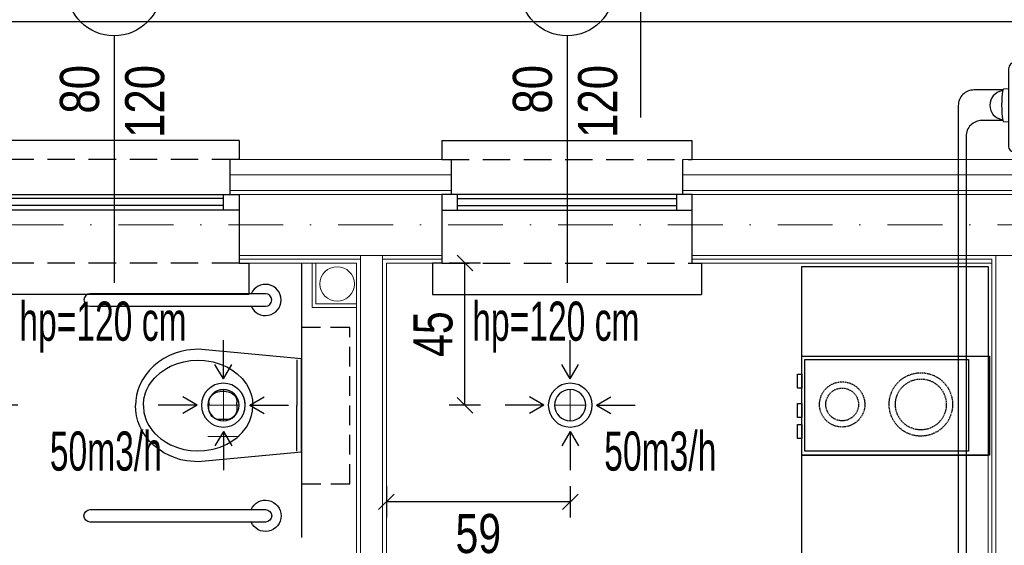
# Model space of a CAD drawing. Header units: inches. Extents: x 67073 to 287261, y -76160 to 48412.
# Tile 92 of 117: x 86011 to 86326, y -41305 to -41137. Entities that reach past the tile are written whole.
import ezdxf

# ---------------------------------------------------------------- set-up
doc = ezdxf.new("R2010")
doc.units = ezdxf.units.IN
doc.header["$MEASUREMENT"] = 0
for name, pattern in [('DASHDOT', [1, 0.5, -0.25, 0, -0.25]), ('DASHED', [0.75, 0.5, -0.25]), ('DASHED2', [0.375, 0.25, -0.125]), ('HIDDEN', [0.375, 0.25, -0.125])]:
    doc.linetypes.add(name, pattern=pattern)
for name, color, linetype, lineweight in [('## 08 CENTRALA REKUP', 204, 'Continuous', 25), ('## 08 WENTYL IZOLACJA', 4, 'DASHED', 18), ('DVM_PIPE', 102, 'Continuous', 30), ('p-- linia przekroju I-AB', 116, 'Continuous', 40), ('p-- ocieplenie-w.zew', 77, 'Continuous', 0), ('p--kuchnia', 250, 'Continuous', 25), ('p--osie konstr', 1, 'DASHDOT', 15), ('p--płyta GK', 2, 'Continuous', 0), ('p--łazienka NP', 250, 'Continuous', 25), ('p--ściana GK', 62, 'Continuous', 0), ('p--ściana szkielet', 3, 'Continuous', 0)]:
    doc.layers.add(name, color=color, linetype=linetype, lineweight=lineweight)
for name, color, linetype in [('## 08 Wywiew', 5, 'Continuous'), ('## 08 Wywiew opis', 5, 'Continuous'), ('DVM_OUTDOOR', 7, 'Continuous'), ('p--obrzeże bet.', 252, 'Continuous'), ('p--okna', 251, 'Continuous'), ('p--opis okna', 181, 'Continuous')]:
    doc.layers.add(name, color=color, linetype=linetype)
doc.styles.add('1-50', font='arial.ttf', dxfattribs={"width": 0.75, "height": 12.5})
doc.styles.add('STYL-1', font='Arial Narrow.ttf', dxfattribs={"width": 0.75})
doc.linetypes.add('BATTING', pattern='A,0.0001,-0.1,[134,ltypeshp.shx,S=0.1,R=0,X=-0.1,Y=0],-0.2,[134,ltypeshp.shx,S=0.1,R=180,X=0.1,Y=0],-0.1', length=0.4001)
doc.dimstyles.new('1-50', dxfattribs={"dimtxt": 12.5, "dimasz": 5, "dimexe": 5, "dimexo": 5, "dimgap": 0.09, "dimtad": 0, "dimdsep": 46, "dimtxsty": '1-50', "dimblk": 'OBLIQUE', "dimcen": 0.09, "dimadec": 0, "dimazin": 0, "dimtfac": 1, "dimtdec": 4, "dimtix": 1, "dimtofl": 0, "dimtmove": 0, "dimatfit": 3, "dimldrblk": 'OBLIQUE', "dimfxl": 5, "dimfxlon": 1, "dimtvp": 0.8, "dimtolj": 1, "dimtzin": 0, "dimarcsym": 0})

# ---------------------------------------------------------------- blocks, each defined once
blk = doc.blocks.new('sedes')
for p, q in [((0, 0.1491), (0.33, 0.18)), ((0.33, 0.18), (0.3664, 0.177)), ((0.3664, 0.177), (0.385, 0.1731)), ((0.385, 0.1731), (0.4036, 0.1674)), ((0.4036, 0.1674), (0.4218, 0.1599)), ((0.4218, 0.1599), (0.4394, 0.1507)), ((0, -0.1495), (0, 0.1495)), ((0.015, 0.1462), (0.015, 0)), ((0.2598, 0.1328), (0.2384, 0.1236)), ((0.2815, 0.1393), (0.2598, 0.1328)), ((0.3097, 0.144), (0.2815, 0.1393)), ((0.332, 0.145), (0.3097, 0.144)), ((0.3544, 0.1436), (0.332, 0.145)), ((0.3755, 0.14), (0.3544, 0.1436)), ((0.3961, 0.1343), (0.3755, 0.14)), ((0.4178, 0.1254), (0.3961, 0.1343)), ((0.4394, 0.1507), (0.456, 0.1397)), ((0.456, 0.1397), (0.4714, 0.1273)), ((0.4714, 0.1273), (0.4853, 0.1135)), ((0.205, 0.1016), (0.189, 0.086)), ((0.2219, 0.1141), (0.205, 0.1016)), ((0.2384, 0.1236), (0.2219, 0.1141)), ((0.4309, 0.1185), (0.4178, 0.1254)), ((0.4501, 0.1055), (0.4309, 0.1185)), ((0.4682, 0.089), (0.4501, 0.1055)), ((0.4853, 0.1135), (0.4974, 0.0985)), ((0.4974, 0.0985), (0.5076, 0.0827)), ((0.1759, 0.0688), (0.1659, 0.0504)), ((0.189, 0.086), (0.1759, 0.0688)), ((0.4756, 0.0805), (0.4682, 0.089)), ((0.4871, 0.0639), (0.4756, 0.0805)), ((0.4944, 0.0496), (0.4871, 0.0639)), ((0.5076, 0.0827), (0.5159, 0.0663)), ((0.5159, 0.0663), (0.5223, 0.0495)), ((0.1593, 0.0318), (0.1564, 0.0184)), ((0.1659, 0.0504), (0.1593, 0.0318)), ((0.2408, 0.045), (0.2604, 0.045)), ((0.4981, 0.0404), (0.4944, 0.0496)), ((0.503, 0.0217), (0.4981, 0.0404)), ((0.5223, 0.0495), (0.5266, 0.0328)), ((0.5266, 0.0328), (0.5292, 0.0162)), ((0.1564, 0.0184), (0.155, 0)), ((0.2058, 0), (0.2058, 0.01)), ((0.2954, 0.01), (0.2954, 0)), ((0.5049, 0.0034), (0.503, 0.0217)), ((0.505, 0), (0.5049, 0.0034)), ((0.5292, 0.0162), (0.53, 0)), ((0.015, -0.1462), (0.015, 0)), ((0.1564, -0.0184), (0.155, 0)), ((0.1593, -0.0318), (0.1564, -0.0184)), ((0.2058, 0), (0.2058, -0.01)), ((0.2954, -0.01), (0.2954, 0)), ((0.503, -0.0217), (0.4981, -0.0404)), ((0.5049, -0.0034), (0.503, -0.0217)), ((0.505, 0), (0.5049, -0.0034)), ((0.5266, -0.0328), (0.5292, -0.0162)), ((0.5292, -0.0162), (0.53, 0)), ((0.1659, -0.0504), (0.1593, -0.0318)), ((0.1759, -0.0688), (0.1659, -0.0504)), ((0.2408, -0.045), (0.2604, -0.045)), ((0.4944, -0.0496), (0.4871, -0.0639)), ((0.4981, -0.0404), (0.4944, -0.0496)), ((0.5159, -0.0663), (0.5223, -0.0495)), ((0.5223, -0.0495), (0.5266, -0.0328)), ((0.189, -0.086), (0.1759, -0.0688)), ((0.205, -0.1016), (0.189, -0.086)), ((0.4682, -0.089), (0.4501, -0.1055)), ((0.4756, -0.0805), (0.4682, -0.089)), ((0.4871, -0.0639), (0.4756, -0.0805)), ((0.4974, -0.0985), (0.5076, -0.0827)), ((0.5076, -0.0827), (0.5159, -0.0663)), ((0.2219, -0.1141), (0.205, -0.1016)), ((0.2384, -0.1236), (0.2219, -0.1141)), ((0.2598, -0.1328), (0.2384, -0.1236)), ((0.4178, -0.1254), (0.3961, -0.1343)), ((0.4309, -0.1185), (0.4178, -0.1254)), ((0.4501, -0.1055), (0.4309, -0.1185)), ((0.4714, -0.1273), (0.4853, -0.1135)), ((0.4853, -0.1135), (0.4974, -0.0985)), ((0, -0.1491), (0.33, -0.18)), ((0.2815, -0.1393), (0.2598, -0.1328)), ((0.3097, -0.144), (0.2815, -0.1393)), ((0.332, -0.145), (0.3097, -0.144)), ((0.3544, -0.1436), (0.332, -0.145)), ((0.3755, -0.14), (0.3544, -0.1436)), ((0.3961, -0.1343), (0.3755, -0.14)), ((0.4218, -0.1599), (0.4394, -0.1507)), ((0.4394, -0.1507), (0.456, -0.1397)), ((0.456, -0.1397), (0.4714, -0.1273)), ((0.33, -0.18), (0.3664, -0.177)), ((0.3664, -0.177), (0.385, -0.1731)), ((0.385, -0.1731), (0.4036, -0.1674)), ((0.4036, -0.1674), (0.4218, -0.1599))]:
    blk.add_line(p, q)
for centre, start, end in [((0.2408, 0.01), 90, 180), ((0.2604, 0.01), 0, 90), ((0.2408, -0.01), 180, 270), ((0.2604, -0.01), 270, 0)]:
    blk.add_arc(centre, 0.035, start, end)
blk = doc.blocks.new('okno-80-33.15')
at = {"linetype": 'Continuous', "ltscale": 35}
for p, q in [((-3, 10), (83, 10)), ((0, -39.15), (80, -39.15))]:
    blk.add_line(p, q, dxfattribs=at)
for p, q in [((-3, 0), (-3, 10)), ((83, 0), (83, 10)), ((0, 0), (-3, 0)), ((0, -21.95), (0, 0)), ((80, 0), (80, -21.95)), ((80, 0), (83, 0)), ((0, -21.95), (0, -16.95)), ((0, -16.95), (5, -16.95)), ((5, -16.95), (75, -16.95)), ((5, -16.95), (5, -21.95)), ((5, -18.45), (75, -18.45)), ((75, -21.95), (75, -16.95)), ((75, -16.95), (80, -16.95)), ((80, -16.95), (80, -21.95)), ((5, -21.95), (0, -21.95)), ((3, -33.15), (3, -21.95)), ((5, -20.61), (75, -20.61)), ((75, -21.95), (5, -21.95)), ((80, -21.95), (75, -21.95)), ((77, -21.95), (77, -33.15)), ((0, -39.15), (0, -33.15)), ((80, -33.15), (80, -39.15))]:
    blk.add_line(p, q)
at = {"linetype": 'HIDDEN', "ltscale": 35}
for p, q in [((0, 0), (80, 0)), ((0, -33.15), (80, -33.15))]:
    blk.add_line(p, q, dxfattribs=at)
blk = doc.blocks.new('FJM_OD_790X548X285_2P_T')
at = {"layer": 'DVM_OUTDOOR', "color": 0}
for p, q in [((-376.4, 146.3), (-376.4, 163.5)), ((-368.4, 171.5), (-365.4, 171.5)), ((-357.4, 163.5), (-357.4, 158.5)), ((-345.4, 158.5), (-345.4, 163.5)), ((-337.4, 171.5), (-334.4, 171.5)), ((-326.4, 163.5), (-326.4, 146.3)), ((235.6, 146.3), (235.6, 163.5)), ((243.6, 171.5), (246.6, 171.5)), ((254.6, 163.5), (254.6, 158.5)), ((266.6, 158.5), (266.6, 163.5)), ((274.6, 171.5), (277.6, 171.5)), ((285.6, 163.5), (285.6, 146.3)), ((-423.7, 130.5), (-423.7, -117.9)), ((350.6, 146.3), (-407.9, 146.3)), ((350.6, 146.3), (350.6, 146.3)), ((366.3, 130.5), (366.4, 130.5)), ((366.3, -117.9), (366.3, 130.5)), ((-426.2, 122.2), (-426.2, -85.5)), ((-426, 122.7), (-423.7, 125)), ((-395.2, 98.1), (-395.2, 92.5)), ((325.5, 110.3), (-383, 110.3)), ((337.8, 92.5), (337.8, 98.1)), ((-383, 80.3), (325.5, 80.3)), ((-317.8, 70.4), (-383, 70.4)), ((325.5, 71.7), (-287.4, 71.7)), ((-394, 59.5), (-394, -29.1)), ((-306.8, -29.1), (-306.8, 59.5)), ((-299.6, 59.5), (-299.6, -29.1)), ((337.8, -29.1), (337.8, 59.5)), ((382.2, 50.2), (366.4, 51.6)), ((-395.2, -61.9), (-395.2, -67.5)), ((-383, -40), (-317.8, -40)), ((325.5, -49.7), (-383, -49.7)), ((-287.4, -41.3), (325.5, -41.3)), ((337.8, -67.5), (337.8, -61.9)), ((366.4, -54.3), (382.2, -52.9)), ((-423.7, -88.3), (-426, -86)), ((-383, -79.7), (325.5, -79.7)), ((-423.7, -117.9), (-423.7, -118)), ((-423.7, -118), (-423.7, -118)), ((-161.6, -117.3), (-143.2, -130.2)), ((-153.2, -116), (-161.2, -116)), ((-152.9, -106.8), (-152.9, -115.8)), ((-133.2, -106), (-152.2, -106)), ((-142.3, -130.2), (-123.9, -117.3)), ((-132.5, -115.8), (-132.5, -106.8)), ((-124.3, -116), (-132.2, -116)), ((-47.6, -117.3), (-29.2, -130.2)), ((-39.2, -116), (-47.2, -116)), ((-38.9, -106.8), (-38.9, -115.8)), ((-19.2, -106), (-38.2, -106)), ((-28.3, -130.2), (-9.9, -117.3)), ((-18.5, -115.8), (-18.5, -106.8)), ((-10.3, -116), (-18.2, -116)), ((66.4, -117.3), (84.8, -130.2)), ((74.8, -116), (66.8, -116)), ((75.1, -106.8), (75.1, -115.8)), ((94.8, -106), (75.8, -106)), ((85.7, -130.2), (104.1, -117.3)), ((95.5, -115.8), (95.5, -106.8)), ((103.7, -116), (95.8, -116)), ((366.3, -118), (366.2, -118)), ((366.3, -118), (366.3, -117.9)), ((-403, -138.7), (345.6, -138.7)), ((-391.4, -139.3), (-391.7, -150.3)), ((-391.7, -150.3), (-379.8, -150.7)), ((-376.4, -163.5), (-376.4, -150.8)), ((-371.9, -151), (148.3, -151)), ((148.3, -151.7), (-327.2, -151.7)), ((-326.4, -151.7), (-326.4, -163.5)), ((148.3, -140.7), (148.3, -151.7)), ((166.9, -144.9), (156.3, -138.8)), ((169.7, -145.7), (315.3, -145.7)), ((235.6, -163.5), (235.6, -145.7)), ((285.6, -145.7), (285.6, -163.5)), ((318.1, -144.9), (328.7, -138.8)), ((345.6, -138.7), (345.6, -138.7)), ((-334.4, -171.5), (-368.4, -171.5)), ((277.6, -171.5), (243.6, -171.5))]:
    blk.add_line(p, q, dxfattribs=at)
for points in [[(-357.4, -158.5), (-357.4, -159.1, 0.023321), (-357.3, -159.7, 0.024783), (-357.2, -160.3, 0.024618), (-357, -160.8, 0.02401), (-356.7, -161.3, 0.023784), (-356.5, -161.8, 0.02304), (-356.1, -162.2, 0.022549), (-355.8, -162.6, 0.021694), (-355.4, -163, 0.021179), (-355, -163.3, 0.020185), (-354.7, -163.6, 0.019598), (-354.3, -163.8, 0.018603), (-353.9, -164, 0.017986), (-353.5, -164.1, 0.016956), (-353.1, -164.3, 0.016413), (-352.8, -164.4, 0.015566), (-352.4, -164.4, 0.014844), (-352.1, -164.5, 0.013764), (-351.8, -164.5, 0.013631), (-351.4, -164.5, 0.012841), (-351.1, -164.5, 0.012841), (-350.8, -164.5, 0.013631), (-350.5, -164.4, 0.013764), (-350.1, -164.4, 0.014844), (-349.8, -164.3, 0.015566), (-349.4, -164.1, 0.016413), (-349, -164, 0.016956), (-348.6, -163.8, 0.017984), (-348.2, -163.6, 0.018603), (-347.8, -163.3, 0.019603), (-347.5, -163, 0.020183), (-347.1, -162.6, 0.021166), (-346.8, -162.2, 0.0217), (-346.4, -161.8, 0.022581), (-346.2, -161.3, 0.023025), (-345.9, -160.8, 0.023734), (-345.7, -160.3, 0.024054), (-345.6, -159.7, 0.024516), (-345.5, -159.1, 0.024684), (-345.4, -158.5, 0.024846), (-345.5, -157.9, 0.024845), (-345.6, -157.3, 0.02468), (-345.7, -156.7, 0.024517), (-345.9, -156.2, 0.024069), (-346.2, -155.7, 0.02373), (-346.4, -155.2, 0.022967), (-346.8, -154.8, 0.022596), (-347.1, -154.4, 0.021906), (-347.5, -154, 0.021107), (-347.8, -153.7, 0.01947), (-348.2, -153.4, 0.01982), (-348.6, -153.2, 0.020911), (-349, -153, 0.017234), (-349.4, -152.9, 0.009618), (-349.7, -152.7, 0.019493), (-350.1, -152.6, 0.03016), (-350.7, -152.6, 0.016785), (-351.4, -152.5, 0.010156)], [(-351.4, -152.5), (-351.7, -152.5, 0.009849), (-351.9, -152.5, 0.008819), (-352.1, -152.5, 0.008634), (-352.3, -152.6, 0.009333), (-352.5, -152.6, 0.009674), (-352.8, -152.6, 0.009989), (-353, -152.7, 0.01022), (-353.3, -152.8, 0.01065), (-353.5, -152.9, 0.010921), (-353.8, -153, 0.011347), (-354, -153.1, 0.011614), (-354.3, -153.2, 0.012046), (-354.5, -153.4, 0.012332), (-354.8, -153.5, 0.012805), (-355, -153.7, 0.013035), (-355.3, -153.9, 0.013371), (-355.6, -154.1, 0.013779), (-355.8, -154.4, 0.014539), (-356, -154.6, 0.014301), (-356.2, -154.9, 0.013596), (-356.5, -155.2, 0.015424), (-356.7, -155.5, 0.01905), (-356.8, -155.9, 0.014336), (-357, -156.2, 0.004521), (-357.1, -156.5, 0.021066), (-357.2, -156.9, 0.037099), (-357.3, -157.6, 0.017906), (-357.4, -158.5, 0.009169)], [(-327.4, -151.7), (-327.4, -151.7, 0.000005), (-327.3, -151.7, 0.000005), (-327.3, -151.7, 0.000005), (-327.3, -151.7, 0.000004), (-327.3, -151.7, 0.000004), (-327.3, -151.7, 0.000004), (-327.3, -151.7, 0.000004), (-327.2, -151.7, 0.000004), (-327.2, -151.7, 0.000004), (-327.2, -151.7, 0.000004), (-327.2, -151.7, 0.000004), (-327.2, -151.7, 0.000003), (-327.2, -151.7, 0.000003), (-327.1, -151.7, 0.000003), (-327.1, -151.7, 0.000003), (-327.1, -151.7, 0.000003), (-327.1, -151.7, 0.000003), (-327.1, -151.7, 0.000003), (-327.1, -151.7, 0.000003), (-327.1, -151.7, 0.000002), (-327, -151.7, 0.000002), (-327, -151.7, 0.000002), (-327, -151.7, 0.000002), (-327, -151.7, 0.000002), (-327, -151.7, 0.000002), (-327, -151.7, 0.000002), (-326.9, -151.7, 0.000001), (-326.9, -151.7, 0.000001), (-326.9, -151.7, 0.000001), (-326.9, -151.7, 0.000001), (-326.9, -151.7, -0.000001), (-326.7, -151.7, -0.000002), (-326.7, -151.7, -0.000005), (-326.7, -151.7, -0.000004), (-326.7, -151.7, 0), (-326.7, -151.7, -0.000008), (-326.6, -151.7, -0.000018), (-326.6, -151.7, -0.000009), (-326.6, -151.7, -0.000005)], [(254.6, -158.5), (254.6, -159.1, 0.023321), (254.7, -159.7, 0.024784), (254.8, -160.3, 0.024618), (255, -160.8, 0.02401), (255.3, -161.3, 0.023784), (255.5, -161.8, 0.02304), (255.9, -162.2, 0.022549), (256.2, -162.6, 0.021694), (256.6, -163, 0.021179), (257, -163.3, 0.020185), (257.3, -163.6, 0.019598), (257.7, -163.8, 0.018603), (258.1, -164, 0.017986), (258.5, -164.1, 0.016956), (258.9, -164.3, 0.016413), (259.2, -164.4, 0.015566), (259.6, -164.4, 0.014844), (259.9, -164.5, 0.013764), (260.2, -164.5, 0.013631), (260.6, -164.5, 0.012841), (260.9, -164.5, 0.012841), (261.2, -164.5, 0.013631), (261.5, -164.4, 0.013764), (261.9, -164.4, 0.014844), (262.2, -164.3, 0.015566), (262.6, -164.1, 0.016413), (263, -164, 0.016956), (263.4, -163.8, 0.017984), (263.8, -163.6, 0.018603), (264.2, -163.3, 0.019603), (264.5, -163, 0.020183), (264.9, -162.6, 0.021166), (265.2, -162.2, 0.0217), (265.6, -161.8, 0.022581), (265.8, -161.3, 0.023025), (266.1, -160.8, 0.023734), (266.3, -160.3, 0.024054), (266.4, -159.7, 0.024516), (266.5, -159.1, 0.024684), (266.6, -158.5, 0.024846), (266.5, -157.9, 0.024845), (266.4, -157.3, 0.02468), (266.3, -156.7, 0.024517), (266.1, -156.2, 0.024069), (265.8, -155.7, 0.02373), (265.6, -155.2, 0.022967), (265.2, -154.8, 0.022596), (264.9, -154.4, 0.021906), (264.5, -154, 0.021107), (264.2, -153.7, 0.01947), (263.8, -153.4, 0.01982), (263.4, -153.2, 0.020911), (263, -153, 0.017234), (262.6, -152.9, 0.009618), (262.3, -152.7, 0.019493), (261.9, -152.6, 0.03016), (261.3, -152.6, 0.016785), (260.6, -152.5, 0.010156)], [(260.6, -152.5), (260.3, -152.5, 0.009849), (260.1, -152.5, 0.008819), (259.9, -152.5, 0.008634), (259.7, -152.6, 0.009333), (259.5, -152.6, 0.009674), (259.2, -152.6, 0.009989), (259, -152.7, 0.01022), (258.7, -152.8, 0.01065), (258.5, -152.9, 0.010921), (258.2, -153, 0.011347), (258, -153.1, 0.011614), (257.7, -153.2, 0.012046), (257.5, -153.4, 0.012332), (257.2, -153.5, 0.012805), (257, -153.7, 0.013035), (256.7, -153.9, 0.013371), (256.4, -154.1, 0.013779), (256.2, -154.4, 0.014539), (256, -154.6, 0.014301), (255.8, -154.9, 0.013596), (255.5, -155.2, 0.015424), (255.3, -155.5, 0.01905), (255.2, -155.9, 0.014336), (255, -156.2, 0.004521), (254.9, -156.5, 0.021066), (254.8, -156.9, 0.037099), (254.7, -157.6, 0.017906), (254.6, -158.5, 0.009169)]]:
    blk.add_lwpolyline(points, format="xyb", dxfattribs=at)
for centre, radius, start, end in [((-368.4, 163.5), 8, 90, 180), ((-365.4, 163.5), 8, 0, 90), ((-351.4, 158.5), 6, 180, 0), ((-337.4, 163.5), 8, 90, 180), ((-334.4, 163.5), 8, 0, 90), ((243.6, 163.5), 8, 90, 180), ((246.6, 163.5), 8, 0, 90), ((260.6, 158.5), 6, 180, 0), ((274.6, 163.5), 8, 90, 180), ((277.6, 163.5), 8, 0, 90), ((-407.9, 130.5), 15.8, 90, 180), ((350.6, 130.5), 15.8, 0, 90), ((-425.5, 122.2), 0.7, 135, 180), ((-383, 98.1), 12.2, 90, 180), ((325.5, 98.1), 12.2, 0, 90), ((-383, 92.5), 12.2, 180, 270), ((-383, 59.5), 10.9, 90, 180), ((-317.8, 59.5), 10.9, 0, 90), ((-287.4, 59.5), 12.2, 90, 180), ((325.5, 59.5), 12.2, 0, 90), ((325.5, 92.5), 12.2, 270, 0), ((382, 47.2), 3, 8.2355, 85), ((46.6, -1.3), 341.9, 351.7645, 8.2354), ((388, 47.5), 3, 188.1539, 260.3479), ((379.7, -1.3), 46.6, 279.6521, 80.3479), ((-383, -29.1), 10.9, 180, 270), ((-317.8, -29.1), 10.9, 270, 0), ((-287.4, -29.1), 12.2, 180, 270), ((325.5, -29.1), 12.2, 270, 0), ((-383, -61.9), 12.2, 90, 180), ((325.5, -61.9), 12.2, 0, 90), ((382, -49.9), 3, 275, 351.7645), ((388, -50.2), 3, 99.6521, 171.8495), ((-425.5, -85.5), 0.7, 180, 225), ((-383, -67.5), 12.2, 180, 270), ((325.5, -67.5), 12.2, 270, 0), ((-403, -118), 20.7, 180, 270), ((-161.2, -116.8), 0.7, 90, 235), ((-153.2, -115.8), 0.3, 270, 0), ((-152.2, -106.8), 0.7, 90, 180), ((-133.2, -106.8), 0.7, 0, 90), ((-132.2, -115.8), 0.3, 180, 270), ((-124.3, -116.8), 0.7, 305, 90), ((-47.2, -116.8), 0.7, 90, 235), ((-39.2, -115.8), 0.3, 270, 0), ((-38.2, -106.8), 0.7, 90, 180), ((-19.2, -106.8), 0.7, 0, 90), ((-18.2, -115.8), 0.3, 180, 270), ((-10.3, -116.8), 0.7, 305, 90), ((66.8, -116.8), 0.7, 90, 235), ((74.8, -115.8), 0.3, 270, 0), ((75.8, -106.8), 0.7, 90, 180), ((94.8, -106.8), 0.7, 0, 90), ((95.8, -115.8), 0.3, 180, 270), ((103.7, -116.8), 0.7, 305, 90), ((345.6, -118), 20.7, 270, 0), ((-142.7, -129.6), 0.7, 235, 305), ((-28.7, -129.6), 0.7, 235, 305), ((85.3, -129.6), 0.7, 235, 305), ((155.8, -139.7), 1, 60, 90), ((169.7, -140), 5.7, 240, 270), ((315.3, -140), 5.7, 270, 300), ((329.2, -139.7), 1, 90, 120), ((-368.4, -163.5), 8, 180, 270), ((-334.4, -163.5), 8, 270, 0), ((243.6, -163.5), 8, 180, 270), ((277.6, -163.5), 8, 270, 0)]:
    blk.add_arc(centre, radius, start, end, dxfattribs=at)
for points in [[(385.4, -46.6), (385.4, -46.7), (385.4, -46.7), (385.4, -46.7)], [(-379.8, -150.7), (-377.2, -150.8), (-374.6, -150.9), (-371.9, -151)]]:
    blk.add_open_spline(points, degree=3, dxfattribs=at)
for points, knots in [([(148.3, -140.7), (88.3, -140.7), (13.3, -140.7), (-76.7, -140.7), (-121.7, -140.7), (-166.7, -140.7), (-211.7, -140.7), (-256.7, -140.7), (-294.2, -140.7), (-324.2, -140.7), (-343, -140.8), (-357.7, -140.6), (-372.7, -139.9), (-383.9, -139.7), (-391.4, -139.3), (-391.4, -139.3), (-391.4, -139.3), (-391.4, -139.3)], [0, 0, 0, 0, 0.333333, 0.416667, 0.5, 0.583333, 0.666667, 0.75, 0.833333, 0.875, 0.916667, 0.9375, 0.958333, 1, 1, 1, 1.000015, 1.000015, 1.000015, 1.000015]), ([(-328, -151), (-328, -151.2), (-328, -151.3), (-327.9, -151.4), (-327.9, -151.4), (-327.9, -151.5), (-327.8, -151.5), (-327.7, -151.6), (-327.6, -151.7), (-327.4, -151.7), (-327.4, -151.7), (-327.4, -151.7), (-327.4, -151.7), (-327.4, -151.7)], [-0.044807, -0.044807, -0.044807, -0.044807, 0.142088, 0.142088, 0.142088, 0.166271, 0.19987, 0.266987, 0.333517, 0.406916, 0.487817, 0.615631, 1, 1, 1, 1])]:
    blk.add_open_spline(points, degree=3, knots=knots, dxfattribs=at)
blk = doc.blocks.new('_OBLIQUE')
at = {"color": 0, "linetype": 'ByBlock', "lineweight": -2}
for p, q in [((-0.5, -0.5), (0.5, 0.5)), ((0, 0), (0, 0))]:
    blk.add_line(p, q, dxfattribs=at)
blk = doc.blocks.new('*D1724')
at = {"layer": '## 08 CENTRALA REKUP', "color": 0, "linetype": 'Continuous', "lineweight": -2}
for p, q in [((86010.61, -41214.59), (86000.61, -41214.59)), ((86005.61, -41260.01), (86005.61, -41214.59)), ((86010.61, -41260.01), (86000.61, -41260.01))]:
    blk.add_line(p, q, dxfattribs=at)
at = {"layer": 'Defpoints', "color": 0}
for p in [(86005.61, -41214.59), (86084.33, -41214.59), (86076.26, -41260.01)]:
    blk.add_point(p, dxfattribs=at)
at = {"layer": '## 08 CENTRALA REKUP', "color": 0, "lineweight": -2, "xscale": 5, "yscale": 5, "zscale": 5}
for p, rotation in [((86005.61, -41214.59), 90), ((86005.61, -41260.01), 270)]:
    blk.add_blockref('_OBLIQUE', p, dxfattribs=dict(at, rotation=rotation))
at = {"layer": '## 08 CENTRALA REKUP', "color": 0, "linetype": 'Continuous', "lineweight": 18, "insert": (85995.44, -41237.3), "char_height": 12.5, "attachment_point": 5, "rotation": 90, "style": '1-50'}
blk.add_mtext('\\A1;45', dxfattribs=at)
blk = doc.blocks.new('*D1725')
at = {"layer": '## 08 CENTRALA REKUP', "color": 0, "linetype": 'Continuous', "lineweight": -2}
for p, q in [((86076.26, -41326.38), (86076.26, -41336.38)), ((86118.83, -41326.38), (86118.83, -41336.38)), ((86076.26, -41331.38), (86118.83, -41331.38))]:
    blk.add_line(p, q, dxfattribs=at)
at = {"layer": 'Defpoints', "color": 0}
for p in [(86076.26, -41260.01), (86118.83, -41260.01), (86118.83, -41331.38)]:
    blk.add_point(p, dxfattribs=at)
at = {"layer": '## 08 CENTRALA REKUP', "color": 0, "lineweight": -2, "xscale": 5, "yscale": 5, "zscale": 5, "rotation": 180}
blk.add_blockref('_OBLIQUE', (86076.26, -41331.38), dxfattribs=at)
at = {"layer": '## 08 CENTRALA REKUP', "color": 0, "lineweight": -2, "xscale": 5, "yscale": 5, "zscale": 5}
blk.add_blockref('_OBLIQUE', (86118.83, -41331.38), dxfattribs=at)
at = {"layer": '## 08 CENTRALA REKUP', "color": 0, "linetype": 'Continuous', "lineweight": 18, "insert": (86097.55, -41321.17), "char_height": 12.5, "attachment_point": 5, "style": '1-50'}
blk.add_mtext('\\A1;43', dxfattribs=at)
blk = doc.blocks.new('*D1726')
at = {"layer": '## 08 CENTRALA REKUP', "color": 0, "linetype": 'Continuous', "lineweight": -2}
for p, q in [((86158.44, -41214.59), (86148.44, -41214.59)), ((86153.44, -41260.01), (86153.44, -41214.59)), ((86158.44, -41260.01), (86148.44, -41260.01))]:
    blk.add_line(p, q, dxfattribs=at)
at = {"layer": 'Defpoints', "color": 0}
for p in [(86153.44, -41214.59), (86186.03, -41214.59), (86187.06, -41260.01)]:
    blk.add_point(p, dxfattribs=at)
at = {"layer": '## 08 CENTRALA REKUP', "color": 0, "lineweight": -2, "xscale": 5, "yscale": 5, "zscale": 5}
for p, rotation in [((86153.44, -41214.59), 90), ((86153.44, -41260.01), 270)]:
    blk.add_blockref('_OBLIQUE', p, dxfattribs=dict(at, rotation=rotation))
at = {"layer": '## 08 CENTRALA REKUP', "color": 0, "linetype": 'Continuous', "lineweight": 18, "insert": (86143.27, -41237.3), "char_height": 12.5, "attachment_point": 5, "rotation": 90, "style": '1-50'}
blk.add_mtext('\\A1;45', dxfattribs=at)
blk = doc.blocks.new('*D1727')
at = {"layer": '## 08 CENTRALA REKUP', "color": 0, "linetype": 'Continuous', "lineweight": -2}
for p, q in [((86128.33, -41285.9), (86128.33, -41295.9)), ((86187.06, -41285.9), (86187.06, -41295.9)), ((86187.06, -41290.9), (86128.33, -41290.9))]:
    blk.add_line(p, q, dxfattribs=at)
at = {"layer": 'Defpoints', "color": 0}
for p in [(86128.33, -41260.01), (86187.06, -41260.01), (86128.33, -41290.9)]:
    blk.add_point(p, dxfattribs=at)
at = {"layer": '## 08 CENTRALA REKUP', "color": 0, "lineweight": -2, "xscale": 5, "yscale": 5, "zscale": 5, "rotation": 180}
blk.add_blockref('_OBLIQUE', (86128.33, -41290.9), dxfattribs=at)
at = {"layer": '## 08 CENTRALA REKUP', "color": 0, "lineweight": -2, "xscale": 5, "yscale": 5, "zscale": 5}
blk.add_blockref('_OBLIQUE', (86187.06, -41290.9), dxfattribs=at)
at = {"layer": '## 08 CENTRALA REKUP', "color": 0, "linetype": 'Continuous', "lineweight": 18, "insert": (86157.7, -41301.11), "char_height": 12.5, "attachment_point": 5, "style": '1-50'}
blk.add_mtext('\\A1;59', dxfattribs=at)
blk = doc.blocks.new('*D1729')
at = {"layer": '## 08 CENTRALA REKUP', "color": 0, "linetype": 'Continuous', "lineweight": -2}
for p, q in [((86223.03, -41124.43), (86223.03, -41114.43)), ((86591.02, -41124.43), (86591.02, -41114.43)), ((86223.03, -41119.43), (86591.02, -41119.43))]:
    blk.add_line(p, q, dxfattribs=at)
at = {"layer": 'Defpoints', "color": 0}
for p in [(86591.02, -41119.43), (86223.03, -41181.44), (86591.02, -41182.39)]:
    blk.add_point(p, dxfattribs=at)
at = {"layer": '## 08 CENTRALA REKUP', "color": 0, "lineweight": -2, "xscale": 5, "yscale": 5, "zscale": 5, "rotation": 180}
blk.add_blockref('_OBLIQUE', (86223.03, -41119.43), dxfattribs=at)
at = {"layer": '## 08 CENTRALA REKUP', "color": 0, "lineweight": -2, "xscale": 5, "yscale": 5, "zscale": 5}
blk.add_blockref('_OBLIQUE', (86591.02, -41119.43), dxfattribs=at)
at = {"layer": '## 08 CENTRALA REKUP', "color": 0, "linetype": 'Continuous', "lineweight": 18, "insert": (86407.02, -41109.22), "char_height": 12.5, "attachment_point": 5, "style": '1-50'}
blk.add_mtext('\\A1;\\A1;368', dxfattribs=at)
blk = doc.blocks.new('kuchenka_16')
for points in [[(0, 0), (31.55, 0), (31.55, -60), (0, -60)], [(1, -6.74), (30.35, -6.74), (30.35, -59), (1, -59)], [(5.7, -60), (10.19, -60), (10.19, -61.31), (5.7, -61.31)], [(15.11, -60), (19.61, -60), (19.61, -61.31), (15.11, -61.31)], [(21.75, -60), (26.24, -60), (26.24, -61.31), (21.75, -61.31)]]:
    blk.add_lwpolyline(points, close=True)
at = {"linetype": 'DASHED2'}
for centre, radius in [((15.38, -21.95), 10.13), ((15.38, -21.95), 8.13), ((15.38, -47.09), 7.23), ((15.38, -47.09), 5.23)]:
    blk.add_circle(centre, radius, dxfattribs=at)
blk = doc.blocks.new('uchwyt wc')
for p, q in [((0, 63), (-5.61, 63)), ((0, 60), (0, 63)), ((-7.61, 61), (-7.61, -1)), ((0, 60), (-4.61, 60)), ((-4.61, 60), (-4.61, 0)), ((-4.61, 0), (0, 0)), ((0, -3), (0, 0)), ((-5.61, -3), (0, -3))]:
    blk.add_line(p, q)
for centre, start, end in [((-5.61, 61), 90, 180), ((-5.61, -1), 180, 270)]:
    blk.add_arc(centre, 2, start, end)
blk = doc.blocks.new('uchwyt stojący')
at = {"linetype": 'Continuous', "ltscale": 12}
for points in [[(58, 2), (2, 2)], [(2, -2), (58, -2)]]:
    blk.add_lwpolyline(points, dxfattribs=at)
for centre, radius, start, end in [((58, 0), 5, 203.5782, 156.4218), ((2, 0), 2, 90, 270), ((58, 0), 2, 270, 90)]:
    blk.add_arc(centre, radius, start, end, dxfattribs=at)
blk = doc.blocks.new('A$7E8C592B32203')
at = {"layer": 'p--łazienka NP'}
blk.add_blockref('uchwyt stojący', (124.85, 225.15), dxfattribs=at)
at = {"layer": 'p--łazienka NP', "color": 0, "xscale": -1, "yscale": 0.5}
blk.add_blockref('uchwyt wc', (0, 156.13), dxfattribs=at)
at = {"layer": 'p--łazienka NP', "xscale": -1, "rotation": 180}
blk.add_blockref('uchwyt stojący', (124.85, 156.17), dxfattribs=at)
at = {"layer": 'p--łazienka NP', "rotation": 180}
for p in [(70, 87.01), (70, 5)]:
    blk.add_blockref('uchwyt stojący', p, dxfattribs=at)

msp = doc.modelspace()

# ---------------------------------------------------------------- linework, layer by layer
at = {"layer": '## 08 CENTRALA REKUP', "linetype": 'Continuous', "lineweight": 18}
msp.add_line((86104.583, -41228.844), (86118.833, -41228.844), dxfattribs=at)
msp.add_lwpolyline([(86104.583, -41214.594), (86104.583, -41228.844)], dxfattribs=at)
msp.add_lwpolyline([(86105.833, -41227.594), (86118.833, -41227.594), (86118.833, -41214.594), (86105.833, -41214.594)], close=True, dxfattribs=at)
msp.add_circle((86112.602, -41221.251), 5.5, dxfattribs=at)
at = {"layer": '## 08 WENTYL IZOLACJA', "color": 6, "lineweight": 5, "ltscale": 10}
msp.add_arc((86076.263, -41260.007), 7, 0, 180, dxfattribs=at)
at = {"layer": '## 08 Wywiew', "color": 5, "lineweight": 5}
for p, q in [((86076.263, -41255.007), (86076.263, -41265.007)), ((86187.058, -41255.007), (86187.058, -41265.007)), ((86071.263, -41260.007), (86081.263, -41260.007)), ((86071.263, -41260.007), (86081.263, -41260.007)), ((86182.058, -41260.007), (86192.058, -41260.007)), ((86182.058, -41260.007), (86192.058, -41260.007)), ((86182.058, -41260.007), (86192.058, -41260.007)), ((86071.263, -41270.007), (86081.263, -41270.007))]:
    msp.add_line(p, q, dxfattribs=at)
at = {"layer": '## 08 Wywiew', "color": 5, "lineweight": 30}
for centre, radius, start, end in [((86076.263, -41260.007), 7, 0, 180), ((86187.058, -41260.007), 7, 0, 180), ((86187.058, -41260.007), 7, 0, 180), ((86076.263, -41260.007), 5, 0, 180), ((86076.263, -41260.007), 5, 0, 180), ((86187.058, -41260.007), 5, 0, 180), ((86187.058, -41260.007), 5, 0, 180), ((86187.058, -41260.007), 5, 0, 180), ((86187.058, -41260.007), 5, 0, 180), ((86187.058, -41260.007), 5, 0, 180), ((86187.058, -41260.007), 5, 0, 180), ((86076.263, -41260.007), 7, 180, 0), ((86076.263, -41260.007), 5, 180, 0), ((86187.058, -41260.007), 7, 180, 0), ((86187.058, -41260.007), 5, 180, 0)]:
    msp.add_arc(centre, radius, start, end, dxfattribs=at)
at = {"layer": '## 08 Wywiew'}
for centre, start, end in [((86076.263, -41260.007), 0, 180), ((86076.263, -41260.007), 0, 180), ((86076.263, -41260.007), 0, 180), ((86076.263, -41260.007), 180, 0), ((86076.263, -41260.007), 180, 0), ((86076.263, -41260.007), 180, 0), ((86187.058, -41260.007), 180, 0), ((86187.058, -41260.007), 180, 0), ((86187.058, -41260.007), 180, 0)]:
    msp.add_arc(centre, 5, start, end, dxfattribs=at)
at = {"layer": '## 08 Wywiew opis'}
for p, q in [((86076.261, -41251.63), (86076.261, -41239.205)), ((86187.056, -41251.63), (86187.056, -41239.205)), ((86076.261, -41251.606), (86073.574, -41247.02)), ((86076.261, -41251.606), (86078.948, -41247.02)), ((86187.056, -41251.606), (86184.369, -41247.02)), ((86187.056, -41251.606), (86189.743, -41247.02)), ((86067.861, -41260.006), (86063.275, -41257.319)), ((86084.665, -41260.006), (86089.251, -41257.319)), ((86178.656, -41260.006), (86174.07, -41257.319)), ((86195.46, -41260.006), (86200.046, -41257.319)), ((86067.885, -41260.006), (86055.461, -41260.006)), ((86067.861, -41260.006), (86063.275, -41262.692)), ((86084.641, -41260.006), (86097.065, -41260.006)), ((86084.665, -41260.006), (86089.251, -41262.692)), ((86178.68, -41260.006), (86166.256, -41260.006)), ((86178.656, -41260.006), (86174.07, -41262.692)), ((86195.436, -41260.006), (86207.86, -41260.006)), ((86195.46, -41260.006), (86200.046, -41262.692)), ((86076.261, -41268.409), (86073.574, -41272.995)), ((86076.261, -41268.385), (86076.261, -41280.81)), ((86076.261, -41268.409), (86078.948, -41272.995)), ((86187.056, -41268.409), (86184.369, -41272.995)), ((86187.056, -41268.385), (86187.056, -41280.81)), ((86187.056, -41268.409), (86189.743, -41272.995))]:
    msp.add_line(p, q, dxfattribs=at)
at = {"layer": 'DVM_PIPE'}
for points in [[(86325.248, -41159.261), (86316.035, -41159.261, 0.4142136), (86311.035, -41164.261), (86311.035, -41469.989, -0.4142136), (86306.035, -41474.989), (85889.907, -41474.989, 0.4142136), (85884.907, -41479.989), (85884.907, -41509.392)], [(86325.248, -41169.056), (86318.536, -41169.056, 0.4142136), (86313.536, -41174.056), (86313.536, -41510.656, 0.4142136), (86318.536, -41515.656), (86337.433, -41515.656)]]:
    msp.add_lwpolyline(points, format="xyb", dxfattribs=at)
at = {"layer": 'p-- linia przekroju I-AB', "color": 0, "const_width": 0.5}
msp.add_lwpolyline([(86209.569, -41168.156), (86209.569, -41128.145), (86238.597, -41128.145), (86209.569, -41117.734)], dxfattribs=at)
at = {"layer": 'p-- ocieplenie-w.zew', "color": 0, "linetype": 'BATTING', "ltscale": 2}
for p, q in [((86078.333, -41186.444), (86149.033, -41186.444)), ((86223.033, -41186.444), (86710.683, -41186.444))]:
    msp.add_line(p, q, dxfattribs=at)
at = {"layer": 'p--kuchnia', "linetype": 'Continuous', "ltscale": 35}
msp.add_line((86261.033, -41456.441), (86261.033, -41221.441), dxfattribs=at)
msp.add_lwpolyline([(86320.533, -41276.141), (86261.033, -41276.141), (86261.033, -41215.641), (86320.533, -41215.641)], close=True, dxfattribs=at)
at = {"layer": 'p--obrzeże bet.', "color": 0, "linetype": 'Continuous', "ltscale": 35}
msp.add_lwpolyline([(86304.283, -41909.844), (86757.683, -41909.844), (86757.683, -41137.444), (85469.683, -41137.444), (85469.683, -41915.844), (85923.083, -41915.844)], dxfattribs=at)
at = {"layer": 'p--opis okna', "color": 0}
for p, q in [((86041.333, -41141.963), (86041.333, -41220.924)), ((86186.033, -41141.963), (86186.033, -41220.924))]:
    msp.add_line(p, q, dxfattribs=at)
for centre in [(86041.333, -41126.963), (86186.033, -41126.963)]:
    msp.add_circle(centre, 15, dxfattribs=at)
at = {"layer": 'p--osie konstr', "color": 0, "linetype": 'DASHDOT', "ltscale": 35}
msp.add_line((85481.169, -41202.389), (86731.483, -41202.389), dxfattribs=at)
at = {"layer": 'p--płyta GK', "color": 0, "ltscale": 35}
for p, q in [((86081.333, -41213.344), (86120.083, -41213.344)), ((86127.083, -41213.344), (86146.033, -41213.344)), ((86226.033, -41213.344), (86321.783, -41213.344)), ((86321.783, -41456.344), (86321.783, -41213.344)), ((86081.333, -41214.594), (86118.833, -41214.594)), ((86128.333, -41214.594), (86146.033, -41214.594)), ((86226.033, -41214.594), (86321.783, -41214.594)), ((86320.533, -41455.094), (86320.533, -41220.094))]:
    msp.add_line(p, q, dxfattribs=at)
at = {"layer": 'p--łazienka NP', "color": 0}
msp.add_line((86101.183, -41214.594), (86101.183, -41302.294), dxfattribs=at)
at = {"layer": 'p--łazienka NP', "color": 0, "linetype": 'HIDDEN', "ltscale": 25}
msp.add_lwpolyline([(86101.183, -41235.134), (86101.183, -41285.134), (86116.683, -41285.134), (86116.683, -41235.134)], close=True, dxfattribs=at)
at = {"layer": 'p--ściana GK', "color": 0, "ltscale": 35}
for p, q in [((86120.083, -41455.094), (86120.083, -41212.144)), ((86127.083, -41455.094), (86127.083, -41212.144)), ((86118.833, -41455.094), (86118.833, -41214.594)), ((86128.333, -41455.094), (86128.333, -41214.594))]:
    msp.add_line(p, q, dxfattribs=at)
at = {"layer": 'p--ściana szkielet', "color": 0, "ltscale": 2}
for p, q in [((86078.333, -41181.444), (86149.033, -41181.444)), ((86223.033, -41181.444), (86713.683, -41181.444)), ((86078.333, -41191.444), (86149.033, -41191.444)), ((86223.033, -41191.444), (86703.683, -41191.444)), ((85524.883, -41192.644), (86146.033, -41192.644)), ((86226.033, -41192.644), (86702.483, -41192.644)), ((86081.333, -41212.144), (86146.033, -41212.144)), ((86226.033, -41212.144), (86702.483, -41212.144)), ((86322.983, -41501.994), (86322.983, -41212.144))]:
    msp.add_line(p, q, dxfattribs=at)
at = {"layer": 'p--ściana szkielet', "color": 0, "ltscale": 35}
for points in [[(86081.333, -41214.594), (86081.333, -41192.642), (86078.333, -41192.642), (86078.333, -41181.444)], [(86146.033, -41214.594), (86146.033, -41192.642), (86149.033, -41192.642), (86149.033, -41181.444)], [(86226.033, -41214.594), (86226.033, -41192.642), (86223.033, -41192.642), (86223.033, -41181.444)]]:
    msp.add_lwpolyline(points, dxfattribs=at)

# ---------------------------------------------------------------- block references
at = {"linetype": 'Continuous', "lineweight": 18}
msp.add_blockref('A$7E8C592B32203', (85906.833, -41451.537), dxfattribs=at)
at = {"layer": 'DVM_OUTDOOR', "color": 1, "xscale": 0.1000000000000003, "yscale": 0.1000000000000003, "zscale": 0.1000000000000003, "rotation": 179.9999999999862}
msp.add_blockref('FJM_OD_790X548X285_2P_T', (86363.741, -41164.294), dxfattribs=at)
at = {"layer": 'p--kuchnia', "linetype": 'Continuous', "ltscale": 35, "rotation": 270}
msp.add_blockref('kuchenka_16', (86321.033, -41244.389), dxfattribs=at)
at = {"layer": 'p--okna', "color": 0, "linetype": 'Continuous', "rotation": 180}
msp.add_blockref('okno-80-33.15', (86081.333, -41214.594), dxfattribs=at)
at = {"layer": 'p--okna', "color": 0, "linetype": 'Continuous', "xscale": -1, "rotation": 180}
msp.add_blockref('okno-80-33.15', (86146.033, -41214.594), dxfattribs=at)
at = {"layer": 'p--łazienka NP', "color": 0, "xscale": -100, "yscale": 100, "zscale": 100, "rotation": 359.9999999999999}
msp.add_blockref('sedes', (86101.183, -41260.134), dxfattribs=at)

# ---------------------------------------------------------------- texts
at = {"layer": '## 08 Wywiew opis', "char_height": 12.5, "width": 177.1707, "attachment_point": 1, "style": 'STYL-1'}
for insert in [(86020.803, -41268.422), (86197.928, -41268.422)]:
    msp.add_mtext('50m3/h', dxfattribs=dict(at, insert=insert))
at = {"layer": 'p--opis okna', "color": 0, "char_height": 12.5, "width": 45.287, "attachment_point": 3, "rotation": 90, "style": '1-50'}
for insert in [(86024.027, -41151.297), (86168.727, -41151.297)]:
    msp.add_mtext('{\\W0.8;80\\P120}', dxfattribs=dict(at, insert=insert))
at = {"layer": 'p--opis okna', "color": 0, "char_height": 12.5, "width": 128.63421, "attachment_point": 1, "style": 'STYL-1'}
for insert in [(86011.059, -41226.918), (86155.759, -41226.918)]:
    msp.add_mtext('hp=120 cm', dxfattribs=dict(at, insert=insert))

# ---------------------------------------------------------------- dimensions: what is measured, and where the dimension line sits
at = {"layer": '## 08 CENTRALA REKUP', "linetype": 'Continuous', "lineweight": 18}
dim = msp.add_linear_dim(base=(86591.016, -41119.426), p1=(86223.033, -41181.444), p2=(86591.016, -41182.389), text='\\A1;<>', dimstyle='1-50', override={"dimdec": 0}, dxfattribs=at)
dim.commit()
dim.dimension.update_dxf_attribs({"geometry": '*D1729', "text_midpoint": (86407.025, -41109.216)})
for base, p1, p2, picture, middle in [((86005.609, -41214.594), (86076.263, -41260.007), (86084.333, -41214.594), '*D1724', (85995.439, -41237.301)), ((86153.444, -41214.594), (86187.058, -41260.007), (86186.033, -41214.594), '*D1726', (86143.274, -41237.301))]:
    dim = msp.add_linear_dim(base=base, p1=p1, p2=p2, angle=90, dimstyle='1-50', override={"dimdec": 0}, dxfattribs=at)
    dim.commit()
    dim.dimension.update_dxf_attribs({"geometry": picture, "text_midpoint": middle})
for base, p1, p2, picture, middle in [((86118.833, -41331.382), (86076.263, -41260.007), (86118.833, -41260.007), '*D1725', (86097.548, -41321.172)), ((86128.333, -41290.895), (86187.058, -41260.007), (86128.333, -41260.007), '*D1727', (86157.696, -41301.105))]:
    dim = msp.add_linear_dim(base=base, p1=p1, p2=p2, dimstyle='1-50', override={"dimdec": 0}, dxfattribs=at)
    dim.commit()
    dim.dimension.update_dxf_attribs({"geometry": picture, "text_midpoint": middle})

doc.saveas('drawing.dxf')
